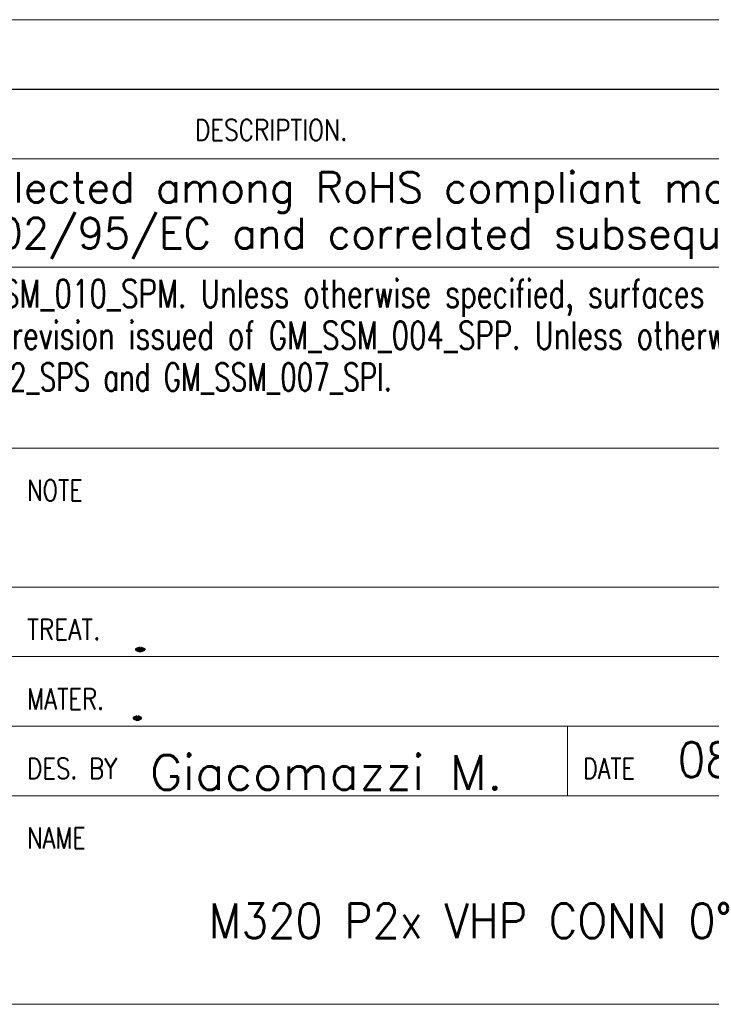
# Model space of a CAD drawing. Header units: millimetres. Extents: x 4 to 836, y 5 to 589.
# Tile 47 of 163: x 717 to 766, y 5 to 76. Entities that reach past the tile are written whole.
import ezdxf

# ---------------------------------------------------------------- set-up
doc = ezdxf.new("R2010")
doc.units = ezdxf.units.MM
doc.layers.add('1', color=7, linetype='Continuous', true_color=0xffffff)
doc.layers.add('256', color=7, linetype='Continuous', true_color=0xffffff)
doc.styles.add('blockfont', font='simplex.shx')
doc.styles.add('ideas_simplex', font='simplex.shx')

# ---------------------------------------------------------------- blocks, each defined once
blk = doc.blocks.new('TabularNote1')
at = {"layer": '1', "color": 7, "linetype": 'Continuous', "lineweight": 18}
for p, q in [((40, 5), (140, 5)), ((40, 0), (140, 0))]:
    blk.add_line(p, q, dxfattribs=at)

msp = doc.modelspace()

# ---------------------------------------------------------------- linework, layer by layer
at = {"layer": '256', "color": 4, "linetype": 'Continuous', "lineweight": 18}
for p, q in [((646, 70.794), (836, 70.794)), ((646, 35), (836, 35)), ((716, 30), (786, 30)), ((716, 25), (836, 25)), ((756, 20), (756, 25))]:
    msp.add_line(p, q, dxfattribs=at)
at = {"layer": '256', "color": 3, "linetype": 'Continuous', "lineweight": 18}
for p, q in [((646, 65.794), (836, 65.794)), ((686, 58), (786, 58)), ((686, 45), (786, 45)), ((716, 20), (836, 20)), ((15, 5), (836, 5))]:
    msp.add_line(p, q, dxfattribs=at)

# ---------------------------------------------------------------- block references
at = {"layer": '1', "color": 172, "linetype": 'Continuous', "lineweight": 18}
msp.add_blockref('TabularNote1', (645.997, 70.806), dxfattribs=at)

# ---------------------------------------------------------------- texts
at = {"layer": '1', "color": 7, "linetype": 'Continuous', "lineweight": 18, "char_height": 2.5, "attachment_point": 7, "line_spacing_factor": 1.204819, "style": 'ideas_simplex'}
for s, insert in [('\\W1.0480;Giacomazzi M.', (725.952, 20.428)), ('\\W0.9322; 08/02/21', (762.329, 20.508))]:
    msp.add_mtext(s, dxfattribs=dict(at, insert=insert))
at = {"layer": '256', "color": 1, "linetype": 'Continuous', "lineweight": 13, "attachment_point": 7, "line_spacing_factor": 0.903614, "style": 'blockfont'}
for insert, char_height in [((735.997, 71.273), 2), ((725.279, 40.389), 2.3), ((725.279, 36.939), 2.3), ((763.843, 20.817), 2.3), ((726.729, 20.527), 2.3), ((726.025, 10.567), 2.7), ((726.025, 6.517), 2.7)]:
    msp.add_mtext('\\W0.9844; ', dxfattribs=dict(at, insert=insert, char_height=char_height))
at = {"layer": '256', "color": 4, "linetype": 'Continuous', "lineweight": 13, "char_height": 1.5, "attachment_point": 7, "line_spacing_factor": 0.903614, "style": 'blockfont'}
for s, insert in [('\\W0.8163;DESCRIPTION.', (729.189, 67.126)), ('\\W0.7884;NOTE', (717.113, 41.208)), ('\\W0.8203;TREAT.', (717.113, 31.208)), ('\\W0.7982;MATER.', (717.113, 26.208)), ('\\W0.8063;DES. BY', (717.113, 21.208)), ('\\W0.7839;DATE', (757.113, 21.208)), ('\\W0.7899;NAME', (717.113, 16.208))]:
    msp.add_mtext(s, dxfattribs=dict(at, insert=insert))
at = {"layer": '256', "color": 3, "linetype": 'Continuous', "lineweight": 13, "attachment_point": 7, "line_spacing_factor": 0.903614, "style": 'blockfont'}
for s, insert, char_height in [('\\W0.9988;All materials employed have to be selected among RoHS compliant materials:', (660.003, 61.917), 2.2), ('\\W0.9983;the EC directives to be referred to are 2002/95/EC and correlated subsequent ones.', (651.203, 58.617), 2.2), ('\\W0.7354;For Metal Parts last revision issued of GM_SSM_010_SPM. Unless otherwise specified, surfaces shall be category', (670.606, 54.444), 2), ('\\W0.7316;For Plastic, Rubber and Overmold Parts last revision issued of GM_SSM_004_SPP. Unless otherwise specified, surfaces shall be category', (670.606, 51.444), 2), ('\\W0.6940;For Package last revision issued of GM_SSM_002_SPS and GM_SSM_007_SPI.', (670.606, 48.444), 2)]:
    msp.add_mtext(s, dxfattribs=dict(at, insert=insert, char_height=char_height))
at = {"layer": '256', "color": 7, "linetype": 'Continuous', "lineweight": 18, "char_height": 2.5, "attachment_point": 7, "line_spacing_factor": 1.204819, "style": 'ideas_simplex'}
for s, insert in [('\\W2.6797;.', (723.821, 30.4)), ('\\W2.2969;.', (723.821, 25.459)), ('\\W0.9211;M320 P2x VHP CONN 0°', (730.183, 9.76))]:
    msp.add_mtext(s, dxfattribs=dict(at, insert=insert))

doc.saveas('drawing.dxf')
